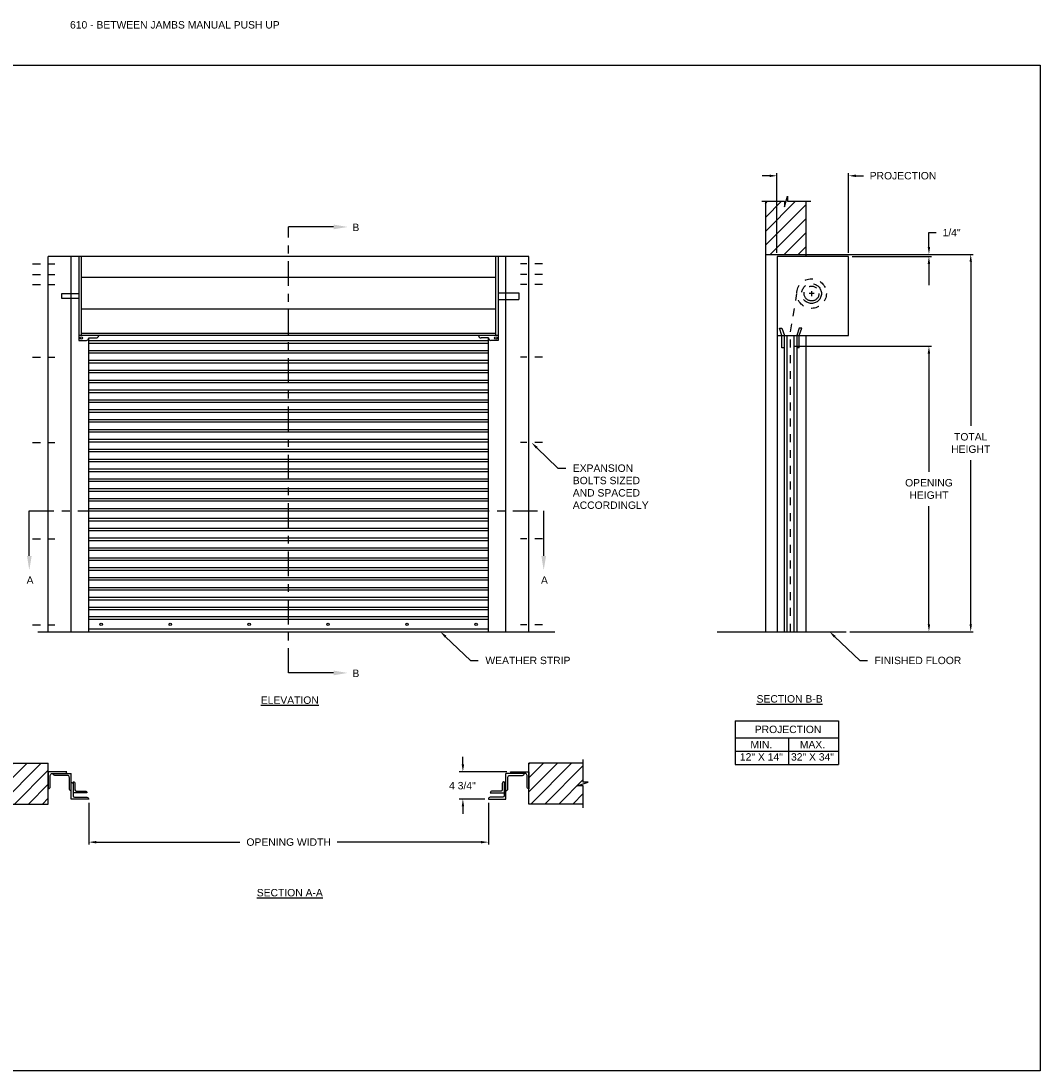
# Model space of a CAD drawing. Header units: inches. Extents: x 169.6 to 213.7, y 195.1 to 266.5.
# Tile 53 of 55: x 176.2 to 189.1, y 253.2 to 266.5. Entities that reach past the tile are written whole.
import ezdxf
from ezdxf import colors
from ezdxf.entities.mleader import LeaderData, LeaderLine
from ezdxf.math import Vec2, Vec3

# ---------------------------------------------------------------- set-up
doc = ezdxf.new("R2010")
doc.units = ezdxf.units.IN
doc.header["$LTSCALE"] = 0.25
doc.header["$MEASUREMENT"] = 0
for name, pattern in [('CENTER', [2, 1.25, -0.25, 0.25, -0.25]), ('CENTER2', [1.125, 0.75, -0.125, 0.125, -0.125]), ('HIDDEN', [0.375, 0.25, -0.125])]:
    doc.linetypes.add(name, pattern=pattern)
for name, color, linetype in [('ANNOTATIONS', 1, 'Continuous'), ('CRANK RH', 7, 'Continuous'), ('PUSH UP', 7, 'Continuous'), ('SECTION CUTS', 6, 'CENTER')]:
    doc.layers.add(name, color=color, linetype=linetype)
doc.styles.add('ARIAL', font='arial.ttf', dxfattribs={"height": 0.09375})
doc.styles.get("Standard").update_dxf_attribs({"font": 'romans.shx'})
doc.dimstyles.new('ARIAL', dxfattribs={"dimtxt": 0.09375, "dimasz": 0.09375, "dimexe": 0.03125, "dimexo": 0.046875, "dimgap": 0.09, "dimtad": 0, "dimtih": 1, "dimtoh": 1, "dimdec": 4, "dimzin": 0, "dimdsep": 46, "dimlunit": 4, "dimtxsty": 'ARIAL', "dimcen": 0.09, "dimadec": 0, "dimazin": 0, "dimtfac": 1, "dimtdec": 4, "dimtix": 1, "dimtofl": 0, "dimtmove": 0, "dimatfit": 3, "dimfxl": 0.18, "dimfrac": 2, "dimtolj": 1, "dimtzin": 0, "dimarcsym": 0})
doc.dimstyles.new('STANDARD$0', dxfattribs={"dimtxt": 0.09375, "dimasz": 0.09375, "dimexe": 0.03125, "dimexo": 0.046875, "dimgap": 0.09, "dimtad": 0, "dimtih": 1, "dimtoh": 1, "dimdec": 4, "dimzin": 0, "dimdsep": 46, "dimtxsty": 'ARIAL', "dimcen": 0.09, "dimadec": 0, "dimazin": 0, "dimtfac": 1, "dimtdec": 4, "dimtofl": 0, "dimtmove": 0, "dimatfit": 1, "dimfxl": 1, "dimtolj": 1, "dimtzin": 0, "dimarcsym": 0})
pattern_1 = [(45, (-19.06376, -0.2492), (-0.08838835, 0.08838835), [])]

# ---------------------------------------------------------------- blocks, each defined once
blk = doc.blocks.new('*D9')
at = {"layer": 'ANNOTATIONS', "color": 0, "lineweight": -2, "transparency": 16777216}
for p, q in [((187.652, 263.632), (187.652, 263.813)), ((187.652, 263.813), (187.745, 263.813)), ((186.142, 263.538), (187.683, 263.538)), ((186.68, 263.51), (187.683, 263.51)), ((187.652, 263.416), (187.652, 263.323))]:
    blk.add_line(p, q, dxfattribs=at)
at = {"layer": 'ANNOTATIONS', "color": 0, "transparency": 16777216}
for points in [[(187.636, 263.632), (187.667, 263.632), (187.652, 263.538)], [(187.636, 263.416), (187.667, 263.416), (187.652, 263.51)]]:
    blk.add_solid(points, dxfattribs=at)
at = {"layer": 'defpoints', "color": 0, "transparency": 16777216}
for p in [(186.095, 263.538), (187.652, 263.538), (186.634, 263.51)]:
    blk.add_point(p, dxfattribs=at)
at = {"layer": 'ANNOTATIONS', "color": 0, "transparency": 16777216, "insert": (187.939, 263.813), "char_height": 0.0938, "attachment_point": 5, "style": 'ARIAL'}
blk.add_mtext('\\A1;1/4"', dxfattribs=at)
blk = doc.blocks.new('*D8')
at = {"layer": 'ANNOTATIONS', "color": 0, "lineweight": -2, "transparency": 16777216}
for p, q in [((181.748, 257.08), (181.748, 257.174)), ((182.305, 256.986), (181.701, 256.986)), ((182.025, 256.64), (181.701, 256.64)), ((181.748, 256.547), (181.748, 256.453))]:
    blk.add_line(p, q, dxfattribs=at)
at = {"layer": 'ANNOTATIONS', "color": 0, "transparency": 16777216}
for points in [[(181.733, 257.08), (181.764, 257.08), (181.748, 256.986)], [(181.733, 256.547), (181.764, 256.547), (181.748, 256.64)]]:
    blk.add_solid(points, dxfattribs=at)
at = {"layer": 'defpoints', "color": 0, "transparency": 16777216}
for p in [(182.352, 256.986), (181.748, 256.64), (182.072, 256.64)]:
    blk.add_point(p, dxfattribs=at)
at = {"layer": 'ANNOTATIONS', "color": 0, "transparency": 16777216, "insert": (181.742, 256.81), "char_height": 0.0938, "attachment_point": 5, "style": 'ARIAL'}
blk.add_mtext('\\A1;4 3/4"', dxfattribs=at)
blk = doc.blocks.new('*D10')
at = {"layer": 'ANNOTATIONS', "color": 0, "lineweight": -2, "transparency": 16777216}
for p, q in [((177.009, 256.594), (177.009, 256.064)), ((182.072, 256.594), (182.072, 256.064)), ((177.103, 256.095), (178.924, 256.095)), ((181.978, 256.095), (180.157, 256.095))]:
    blk.add_line(p, q, dxfattribs=at)
at = {"layer": 'ANNOTATIONS', "color": 0, "transparency": 16777216}
for points in [[(177.103, 256.11), (177.103, 256.079), (177.009, 256.095)], [(181.978, 256.11), (181.978, 256.079), (182.072, 256.095)]]:
    blk.add_solid(points, dxfattribs=at)
at = {"layer": 'defpoints', "color": 0, "transparency": 16777216}
for p in [(177.009, 256.64), (182.072, 256.64), (182.072, 256.095)]:
    blk.add_point(p, dxfattribs=at)
at = {"layer": 'ANNOTATIONS', "color": 0, "transparency": 16777216, "insert": (179.541, 256.095), "char_height": 0.09375, "attachment_point": 5, "style": 'ARIAL'}
blk.add_mtext('\\A1;OPENING WIDTH', dxfattribs=at)
blk = doc.blocks.new('*D11')
at = {"layer": 'ANNOTATIONS', "color": 0, "lineweight": -2, "transparency": 16777216}
for p, q in [((185.634, 264.533), (185.54, 264.533)), ((185.727, 263.557), (185.727, 264.564)), ((186.634, 263.557), (186.634, 264.564)), ((186.727, 264.533), (186.821, 264.533))]:
    blk.add_line(p, q, dxfattribs=at)
at = {"layer": 'ANNOTATIONS', "color": 0, "transparency": 16777216}
for points in [[(185.634, 264.548), (185.634, 264.517), (185.727, 264.533)], [(186.727, 264.548), (186.727, 264.517), (186.634, 264.533)]]:
    blk.add_solid(points, dxfattribs=at)
at = {"layer": 'defpoints', "color": 0, "transparency": 16777216}
for p in [(186.634, 264.533), (185.727, 263.51), (186.634, 263.51)]:
    blk.add_point(p, dxfattribs=at)
at = {"layer": 'ANNOTATIONS', "color": 0, "transparency": 16777216, "insert": (187.323, 264.533), "char_height": 0.09375, "attachment_point": 5, "style": 'ARIAL'}
blk.add_mtext('\\A1;PROJECTION', dxfattribs=at)
blk = doc.blocks.new('*D12')
at = {"layer": 'ANNOTATIONS', "color": 0, "lineweight": -2, "transparency": 16777216}
for p, q in [((186.142, 263.538), (188.213, 263.538)), ((188.181, 263.444), (188.181, 261.367)), ((188.181, 258.854), (188.181, 260.932)), ((186.649, 258.76), (188.213, 258.76))]:
    blk.add_line(p, q, dxfattribs=at)
at = {"layer": 'ANNOTATIONS', "color": 0, "transparency": 16777216}
for points in [[(188.166, 263.444), (188.197, 263.444), (188.181, 263.538)], [(188.166, 258.854), (188.197, 258.854), (188.181, 258.76)]]:
    blk.add_solid(points, dxfattribs=at)
at = {"layer": 'defpoints', "color": 0, "transparency": 16777216}
for p in [(186.095, 263.538), (186.602, 258.76), (188.181, 258.76)]:
    blk.add_point(p, dxfattribs=at)
at = {"layer": 'ANNOTATIONS', "color": 0, "transparency": 16777216, "insert": (188.181, 261.149), "char_height": 0.0938, "attachment_point": 5, "style": 'ARIAL'}
blk.add_mtext('\\A1;TOTAL \\PHEIGHT', dxfattribs=at)
blk = doc.blocks.new('*D13')
at = {"layer": 'ANNOTATIONS', "color": 0, "lineweight": -2, "transparency": 16777216}
for p, q in [((185.945, 262.374), (187.683, 262.374)), ((187.652, 262.281), (187.652, 260.785)), ((187.652, 258.854), (187.652, 260.35)), ((186.649, 258.76), (187.683, 258.76))]:
    blk.add_line(p, q, dxfattribs=at)
at = {"layer": 'ANNOTATIONS', "color": 0, "transparency": 16777216}
for points in [[(187.636, 262.281), (187.667, 262.281), (187.652, 262.374)], [(187.636, 258.854), (187.667, 258.854), (187.652, 258.76)]]:
    blk.add_solid(points, dxfattribs=at)
at = {"layer": 'defpoints', "color": 0, "transparency": 16777216}
for p in [(185.898, 262.374), (187.652, 262.374), (186.602, 258.76)]:
    blk.add_point(p, dxfattribs=at)
at = {"layer": 'ANNOTATIONS', "color": 0, "transparency": 16777216, "insert": (187.652, 260.567), "char_height": 0.09375, "attachment_point": 5, "style": 'ARIAL'}
blk.add_mtext('\\A1;OPENING\\PHEIGHT', dxfattribs=at)

msp = doc.modelspace()

# ---------------------------------------------------------------- hatches: boundary and pattern name
at = {"layer": 'PUSH UP', "linetype": 'Continuous'}
h = msp.add_hatch(dxfattribs=at)
h.set_pattern_fill('ANSI31', color=256, style=0)
h.set_pattern_definition([(45, (-19.06376, -0.74123), (-0.088388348, 0.088388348), [])])
h.paths.add_polyline_path([(186.09507, 264.80529), (186.09507, 264.20957), (185.85858, 264.20957), (185.85858, 264.27423), (185.82016, 264.14087), (185.82016, 264.20957), (185.57945, 264.20957), (185.57945, 264.98958)])
h.paths.add_polyline_path([(185.57945, 264.98958), (185.57945, 263.53816), (186.09507, 263.53816), (186.09507, 264.79152), (186.09507, 264.80529)])
at = {"layer": 'PUSH UP'}
h = msp.add_hatch(dxfattribs=at)
h.set_pattern_fill('ANSI31', color=256, style=0)
h.set_pattern_definition(pattern_1)
h.paths.add_polyline_path([(176.49639, 257.09327), (175.80889, 257.09327), (175.80889, 256.85607), (175.74478, 256.85607), (175.88685, 256.80916), (175.80889, 256.80916), (175.80889, 256.57764), (176.49639, 256.57764), (176.49639, 256.74015)])
h = msp.add_hatch(dxfattribs=at)
h.set_pattern_fill('ANSI31', color=256, style=0)
h.set_pattern_definition(pattern_1)
h.paths.add_polyline_path([(183.33644, 256.85607), (183.27233, 256.85607), (183.27233, 257.09327), (182.58483, 257.09327), (182.58483, 256.57764), (182.60301, 256.57764), (183.27233, 256.57764), (183.27233, 256.80916), (183.19437, 256.80916)])

# ---------------------------------------------------------------- linework, layer by layer
at = {"layer": 'ANNOTATIONS'}
for p, q in [((186.10258, 263.53816), (188.17142, 263.53816)), ((186.68045, 263.51018), (187.68287, 263.51018)), ((187.65162, 263.41643), (187.65162, 263.14804)), ((185.19849, 257.62905), (185.19849, 257.07768)), ((185.19849, 257.62905), (186.50626, 257.62905)), ((186.50626, 257.62905), (186.50626, 257.07768)), ((185.19849, 257.41758), (186.50626, 257.41758)), ((185.87135, 257.41758), (185.87135, 257.07768)), ((185.19849, 257.24763), (186.50626, 257.24763)), ((185.19849, 257.07768), (186.50626, 257.07768))]:
    msp.add_line(p, q, dxfattribs=at)
msp.add_solid([(187.636, 263.41643), (187.66725, 263.41643), (187.65162, 263.51018)], dxfattribs=at)
at = {"layer": 'CRANK RH', "linetype": 'Continuous'}
for p, q in [((185.53306, 264.20957), (185.82016, 264.20957)), ((185.82016, 264.14087), (185.85858, 264.27423)), ((185.82016, 264.20957), (185.82016, 264.14087)), ((185.85858, 264.27423), (185.85858, 264.20957)), ((185.85858, 264.20957), (186.15377, 264.20957))]:
    msp.add_line(p, q, dxfattribs=at)
at = {"layer": 'defpoints'}
msp.add_lwpolyline([(189.05875, 253.19707), (169.58887, 253.19707), (169.58887, 265.93218), (189.05875, 265.93218)], close=True, dxfattribs=at)
at = {"layer": 'PUSH UP', "linetype": 'Continuous'}
for p, q in [((185.57945, 264.20957), (185.57945, 258.76018)), ((186.09507, 263.51018), (186.09507, 264.20957)), ((185.57945, 263.53816), (186.09507, 263.53816)), ((176.49639, 258.76018), (176.49639, 263.51018)), ((176.78723, 258.76018), (176.78723, 263.51018)), ((182.29399, 258.76018), (182.29399, 263.51018)), ((182.58483, 258.76018), (182.58483, 263.51018)), ((185.72733, 263.51018), (185.72733, 258.76018)), ((186.63358, 263.51018), (185.72733, 263.51018)), ((186.63358, 262.51018), (186.63358, 263.51018)), ((182.16561, 263.24391), (176.91561, 263.24391)), ((176.66561, 263.04143), (176.88436, 263.04143)), ((176.66561, 262.97893), (176.66561, 263.04143)), ((176.88436, 262.97893), (176.66561, 262.97893)), ((182.16561, 262.84225), (176.91561, 262.84225)), ((185.78983, 262.51018), (185.75858, 262.60393)), ((185.75858, 262.60393), (185.78983, 262.60393)), ((185.78983, 262.60393), (185.82108, 262.51018)), ((186.00858, 262.60393), (185.97733, 262.51018)), ((186.00858, 262.51018), (186.03983, 262.60393)), ((186.03983, 262.60393), (186.00858, 262.60393)), ((176.91561, 262.54143), (182.16561, 262.54143)), ((177.00936, 258.76018), (177.00936, 262.47893)), ((182.07186, 258.76018), (182.07186, 262.47893)), ((185.72733, 262.51018), (186.63358, 262.51018)), ((185.78983, 262.35393), (185.78983, 262.51018)), ((185.82108, 258.76018), (185.82108, 262.51018)), ((185.85233, 262.51018), (185.85233, 258.76018)), ((185.94608, 258.76018), (185.94608, 262.51018)), ((185.97733, 262.51018), (185.97733, 258.76018)), ((186.00858, 262.35393), (186.00858, 262.51018)), ((186.09507, 258.76018), (186.09507, 262.51018)), ((185.82108, 262.35393), (185.78983, 262.35393)), ((186.00858, 262.35393), (185.97733, 262.35393)), ((184.9711, 258.76018), (186.60233, 258.76018)), ((183.27233, 256.85607), (183.27233, 257.14014)), ((176.78723, 256.6405), (176.78723, 256.96298)), ((182.29399, 256.6405), (182.29399, 256.96298)), ((182.5457, 256.96298), (182.29399, 256.96298)), ((183.19437, 256.80916), (183.33644, 256.85607)), ((183.27233, 256.80916), (183.19437, 256.80916)), ((183.33644, 256.85607), (183.27233, 256.85607)), ((183.27233, 256.53077), (183.27233, 256.80916))]:
    msp.add_line(p, q, dxfattribs=at)
at = {"layer": 'PUSH UP', "linetype": 'CENTER2', "ltscale": 0.5}
for p, q in [((176.29602, 263.41643), (176.57762, 263.41643)), ((182.75804, 263.41643), (182.47644, 263.41643)), ((176.29602, 263.28083), (176.57762, 263.28083)), ((182.75804, 263.28083), (182.47644, 263.28083)), ((176.29602, 263.15467), (176.57762, 263.15467)), ((182.75804, 263.15467), (182.47644, 263.15467)), ((176.29602, 262.23796), (176.57762, 262.23796)), ((182.75804, 262.23796), (182.47644, 262.23796)), ((176.29602, 261.15395), (176.57762, 261.15395)), ((182.75804, 261.15395), (182.47644, 261.15395)), ((176.29602, 259.9352), (176.57762, 259.9352)), ((182.75804, 259.9352), (182.47644, 259.9352)), ((176.29602, 258.84766), (176.57762, 258.84766)), ((182.75804, 258.84766), (182.47644, 258.84766))]:
    msp.add_line(p, q, dxfattribs=at)
at = {"layer": 'PUSH UP'}
for p, q in [((182.58483, 263.51018), (176.49639, 263.51018)), ((176.88436, 263.51018), (176.88436, 262.44768)), ((176.91561, 262.51018), (176.91561, 263.51018)), ((182.16561, 262.51018), (182.16561, 263.51018)), ((182.19686, 263.51018), (182.19686, 262.44768)), ((182.19686, 263.04949), (182.45775, 263.04949)), ((182.45775, 263.04949), (182.45775, 262.96665)), ((182.19686, 262.96665), (182.45775, 262.96665)), ((182.19686, 262.51018), (176.88436, 262.51018)), ((177.00936, 262.47893), (177.10311, 262.47893)), ((177.00936, 262.44768), (177.00936, 262.47893)), ((182.07186, 262.47893), (181.97811, 262.47893)), ((182.07186, 262.44768), (182.07186, 262.47893)), ((176.88436, 262.44768), (176.97811, 262.44768)), ((177.00936, 262.4465), (182.07186, 262.4465)), ((177.00936, 262.41525), (182.07186, 262.41525)), ((182.19686, 262.44768), (182.10311, 262.44768)), ((177.00936, 262.3215), (182.07186, 262.3215)), ((177.00936, 262.29025), (182.07186, 262.29025)), ((177.00936, 262.1965), (182.07186, 262.1965)), ((177.00936, 262.16525), (182.07186, 262.16525)), ((177.00936, 262.0715), (182.07186, 262.0715)), ((177.00936, 262.04025), (182.07186, 262.04025)), ((177.00936, 261.9465), (182.07186, 261.9465)), ((177.00936, 261.91525), (182.07186, 261.91525)), ((177.00936, 261.8215), (182.07186, 261.8215)), ((177.00936, 261.79025), (182.07186, 261.79025)), ((177.00936, 261.6965), (182.07186, 261.6965)), ((177.00936, 261.66525), (182.07186, 261.66525)), ((177.00936, 261.5715), (182.07186, 261.5715)), ((177.00936, 261.54025), (182.07186, 261.54025)), ((177.00936, 261.4465), (182.07186, 261.4465)), ((177.00936, 261.41525), (182.07186, 261.41525)), ((177.00936, 261.3215), (182.07186, 261.3215)), ((177.00936, 261.29025), (182.07186, 261.29025)), ((177.00936, 261.1965), (182.07186, 261.1965)), ((177.00936, 261.16525), (182.07186, 261.16525)), ((177.00936, 261.0715), (182.07186, 261.0715)), ((177.00936, 261.04025), (182.07186, 261.04025)), ((177.00936, 260.9465), (182.07186, 260.9465)), ((177.00936, 260.91525), (182.07186, 260.91525)), ((177.00936, 260.8215), (182.07186, 260.8215)), ((177.00936, 260.79025), (182.07186, 260.79025)), ((177.00936, 260.6965), (182.07186, 260.6965)), ((177.00936, 260.66525), (182.07186, 260.66525)), ((177.00936, 260.5715), (182.07186, 260.5715)), ((177.00936, 260.54025), (182.07186, 260.54025)), ((177.00936, 260.4465), (182.07186, 260.4465)), ((177.00936, 260.41525), (182.07186, 260.41525)), ((177.00936, 260.3215), (182.07186, 260.3215)), ((177.00936, 260.29025), (182.07186, 260.29025)), ((177.00936, 260.1965), (182.07186, 260.1965)), ((177.00936, 260.16525), (182.07186, 260.16525)), ((177.00936, 260.0715), (182.07186, 260.0715)), ((177.00936, 260.04025), (182.07186, 260.04025)), ((177.00936, 259.9465), (182.07186, 259.9465)), ((177.00936, 259.91525), (182.07186, 259.91525)), ((177.00936, 259.8215), (182.07186, 259.8215)), ((177.00936, 259.79025), (182.07186, 259.79025)), ((177.00936, 259.6965), (182.07186, 259.6965)), ((177.00936, 259.66525), (182.07186, 259.66525)), ((177.00936, 259.5715), (182.07186, 259.5715)), ((177.00936, 259.54025), (182.07186, 259.54025)), ((177.00936, 259.4465), (182.07186, 259.4465)), ((177.00936, 259.41525), (182.07186, 259.41525)), ((177.00936, 259.3215), (182.07186, 259.3215)), ((177.00936, 259.29025), (182.07186, 259.29025)), ((177.00936, 259.1965), (182.07186, 259.1965)), ((177.00936, 259.16525), (182.07186, 259.16525)), ((177.00936, 259.0715), (182.07186, 259.0715)), ((177.00936, 259.04025), (182.07186, 259.04025)), ((182.07186, 258.9465), (177.00936, 258.9465)), ((182.07186, 258.91525), (177.00936, 258.91525)), ((176.36329, 258.76018), (182.91086, 258.76018)), ((182.07186, 258.79143), (177.00936, 258.79143)), ((175.80889, 257.09327), (176.49639, 257.09327)), ((176.49639, 256.57764), (176.49639, 257.09327)), ((182.58483, 256.57764), (182.58483, 257.09327)), ((183.27233, 257.09327), (182.58483, 257.09327)), ((175.80889, 256.57764), (176.49639, 256.57764)), ((183.27233, 256.57764), (182.58483, 256.57764))]:
    msp.add_line(p, q, dxfattribs=at)
at = {"layer": 'PUSH UP', "linetype": 'HIDDEN'}
for p, q in [((185.89786, 262.55807), (185.97998, 263.04157)), ((185.89786, 258.76018), (185.89786, 262.55807))]:
    msp.add_line(p, q, dxfattribs=at)
at = {"layer": 'PUSH UP', "linetype": 'CENTER'}
for p, q in [((186.19608, 263.04143), (186.13358, 263.04143)), ((186.16483, 263.07268), (186.16483, 263.01018))]:
    msp.add_line(p, q, dxfattribs=at)
at = {"layer": 'PUSH UP', "linetype": 'Continuous'}
for points in [[(176.70549, 256.96298, 0.41421356), (176.729, 256.98649), (176.49639, 256.98649), (176.49639, 256.7718, 0.41421356), (176.5199, 256.79531), (176.5199, 256.93128, -0.23306277), (176.53552, 256.96298), (176.78723, 256.96298)], [(176.78723, 256.74828, -0.41421356), (176.76372, 256.7718), (176.76372, 256.90776, 0.23306277), (176.7481, 256.93947), (176.57813, 256.93947, -0.41421356), (176.55462, 256.96298)], [(182.29399, 256.74828, 0.41421356), (182.3175, 256.7718), (182.3175, 256.90776, -0.23306277), (182.33312, 256.93947), (182.50309, 256.93947, 0.41421356), (182.5266, 256.96298)], [(182.37573, 256.96298, -0.41421356), (182.35222, 256.98649), (182.58483, 256.98649), (182.58483, 256.7718, -0.41421356), (182.56132, 256.79531), (182.56132, 256.93128, 0.23306277), (182.5457, 256.96298)], [(176.81074, 256.85966), (176.81074, 256.67963, 0.41421356), (176.82637, 256.66401), (176.98585, 256.66401, -0.41421356), (177.00936, 256.6405), (176.78723, 256.6405)], [(176.78723, 256.85282, -0.41421356), (176.81074, 256.82931)], [(176.81074, 256.85966, -0.41421356), (176.83425, 256.83615), (176.83425, 256.75788, 0.41421356), (176.84988, 256.74225), (176.96234, 256.74225, -0.41421356), (176.98585, 256.71874), (176.81074, 256.71874)], [(182.27048, 256.85966), (182.27048, 256.67963, -0.41421356), (182.25485, 256.66401), (182.09537, 256.66401, 0.41421356), (182.07186, 256.6405), (182.29399, 256.6405)], [(182.27048, 256.85966, 0.41421356), (182.24697, 256.83615), (182.24697, 256.75788, -0.41421356), (182.23134, 256.74225), (182.11888, 256.74225, 0.41421356), (182.09537, 256.71874), (182.27048, 256.71874)], [(182.29399, 256.85282, 0.41421356), (182.27048, 256.82931)]]:
    msp.add_lwpolyline(points, format="xyb", dxfattribs=at)
at = {"layer": 'PUSH UP', "linetype": 'HIDDEN'}
msp.add_circle((186.16483, 263.04143), 0.1875, dxfattribs=at)
at = {"layer": 'PUSH UP', "linetype": 'CENTER'}
for radius in [0.125, 0.09375]:
    msp.add_circle((186.16483, 263.04143), radius, dxfattribs=at)
at = {"layer": 'PUSH UP'}
for centre in [(176.91561, 262.47893), (182.16561, 262.47893)]:
    msp.add_circle(centre, 0.01562, dxfattribs=at)
at = {"layer": 'PUSH UP', "linetype": 'Continuous'}
for centre in [(177.16561, 258.85393), (178.04061, 258.85393), (179.04061, 258.85393), (180.04061, 258.85393), (181.04061, 258.85393), (181.91561, 258.85393)]:
    msp.add_circle(centre, 0.01562, dxfattribs=at)
for centre, start, end in [((176.97811, 262.47893), 270, 0), ((177.10311, 262.51018), 270, 0), ((181.97811, 262.51018), 180, 270), ((182.10311, 262.47893), 180, 270)]:
    msp.add_arc(centre, 0.03125, start, end, dxfattribs=at)
at = {"layer": 'SECTION CUTS'}
for p, q in [((179.54061, 258.23759), (179.54061, 263.88486)), ((176.25579, 260.28843), (182.77174, 260.28843))]:
    msp.add_line(p, q, dxfattribs=at)

# ---------------------------------------------------------------- texts
at = {"layer": 'ANNOTATIONS', "insert": (176.77122, 266.4912), "char_height": 0.09375, "width": 6.6097632, "attachment_point": 1, "line_spacing_factor": 0.86134, "style": 'ARIAL'}
msp.add_mtext('610 - BETWEEN JAMBS MANUAL PUSH UP', dxfattribs=at)
at = {"layer": 'ANNOTATIONS', "char_height": 0.09375, "attachment_point": 2, "style": 'ARIAL'}
for s, insert, width in [('{\\LELEVATION}', (179.55534, 257.94019), 3.0834986), ('{\\LSECTION B-B}', (185.88675, 257.95615), 1.3823677), ('{\\LSECTION A-A}', (179.55534, 255.50236), 1.3823677)]:
    msp.add_mtext(s, dxfattribs=dict(at, insert=insert, width=width))
for s, width, insert in [('PROJECTION ', 1.7594917, (185.86718, 257.56962)), ('MIN.\\P12" X 14" ', 0.6711642, (185.52906, 257.37763)), ('MAX.\\P32" X 34"', 0.6567117, (186.17649, 257.37763))]:
    msp.add_mtext_dynamic_manual_height_columns(s, width=width, gutter_width=1.36268, heights=[0], dxfattribs=dict(at, insert=insert))
at = {"layer": 'SECTION CUTS', "style": 'ARIAL'}
for s, p in [('B', (180.34864, 263.83316)), ('A', (176.22131, 259.36599)), ('A', (182.73726, 259.36599)), ('B', (180.34864, 258.1859))]:
    msp.add_text(s, height=0.09375, dxfattribs=at).set_placement(p)

# ---------------------------------------------------------------- dimensions: what is measured, and where the dimension line sits
at = {"layer": 'ANNOTATIONS'}
for base, p1, p2, text, picture, middle in [((186.63358, 264.5325), (185.72733, 263.51018), (186.63358, 263.51018), 'PROJECTION', '*D11', (187.32269, 264.5325)), ((182.07186, 256.09482), (177.00936, 256.6405), (182.07186, 256.6405), 'OPENING WIDTH', '*D10', (179.54061, 256.09482))]:
    dim = msp.add_linear_dim(base=base, p1=p1, p2=p2, text=text, dimstyle='STANDARD$0', dxfattribs=at)
    dim.commit()
    dim.dimension.update_dxf_attribs({"geometry": picture, "text_midpoint": middle})
dim = msp.add_linear_dim(base=(187.65162, 263.53816), p1=(186.63358, 263.51018), p2=(186.09507, 263.53816), angle=90, text='1/4"', dimstyle='ARIAL', dxfattribs=at)
dim.commit()
dim.dimension.update_dxf_attribs({"geometry": '*D9', "text_midpoint": (187.93945, 263.81272), "dimtype": 160})
for base, p1, p2, text, picture, middle in [((188.1815, 258.76018), (186.09507, 263.53816), (186.60233, 258.76018), 'TOTAL \\PHEIGHT', '*D12', (188.1815, 261.14917)), ((187.65162, 262.37448), (186.60233, 258.76018), (185.89786, 262.37448), 'OPENING\\PHEIGHT', '*D13', (187.65162, 260.56733))]:
    dim = msp.add_linear_dim(base=base, p1=p1, p2=p2, angle=90, text=text, dimstyle='STANDARD$0', dxfattribs=at)
    dim.commit()
    dim.dimension.update_dxf_attribs({"geometry": picture, "text_midpoint": middle})
dim = msp.add_linear_dim(base=(181.74821, 256.6405), p1=(182.35222, 256.98649), p2=(182.07186, 256.6405), angle=90, text='4 3/4"', dimstyle='STANDARD$0', override={"dimtxt": 0.09375, "dimasz": 0.09375, "dimexe": 0.046875, "dimgap": 0.0625, "dimlunit": 4, "dimtxsty": 'ARIAL', "dimcen": 0.089844, "dimtmove": 2, "dimfxl": 0.18, "dimfrac": 2}, dxfattribs=at)
dim.commit()
dim.dimension.update_dxf_attribs({"geometry": '*D8', "text_midpoint": (181.74207, 256.80952), "dimtype": 160})

# ---------------------------------------------------------------- leaders
ml = msp.add_multileader_mtext('Standard', dxfattribs=at)
ml.set_content('EXPANSION BOLTS SIZED AND SPACED ACCORDINGLY', color=256, style='ARIAL')
ml.set_leader_properties()
ml.build(insert=Vec2(0, 0))
ml.multileader.update_dxf_attribs({"dogleg_length": 0.36, "arrow_head_size": 0.09375})
ctx = ml.context
ctx.base_point, ctx.char_height, ctx.arrow_head_size, ctx.landing_gap_size, ctx.plane_origin = Vec3(183.05044, 260.82987), 0.09375, 0.09375, 0.09, Vec3(179.69943, 260.39664)
notes = []
notes.append((ctx, [(0, (1, 1, 0), (182.95248, 260.82987), (1, 0), 0.09796, [(0, [(182.61724, 261.15395)], 0, [])])]))
ctx.mtext.insert, ctx.mtext.width, ctx.mtext.flow_direction = Vec3(183.14044, 260.87754), 1.0279765, 5
ml = msp.add_multileader_mtext('Standard', dxfattribs=at)
ml.set_content('WEATHER STRIP', color=256, style='ARIAL')
ml.set_leader_properties()
ml.build(insert=Vec2(0, 0))
ml.multileader.update_dxf_attribs({"dogleg_length": 0.36, "arrow_head_size": 0.09375})
ctx = ml.context
ctx.base_point, ctx.char_height, ctx.arrow_head_size, ctx.landing_gap_size, ctx.plane_origin = Vec3(181.94345, 258.39534), 0.09375, 0.09375, 0.09, Vec3(181.15841, 257.96211)
notes.append((ctx, [(0, (1, 1, 0), (181.84549, 258.39534), (1, 0), 0.09796, [(0, [(181.46132, 258.7614)], 0, [])])]))
ctx.mtext.insert, ctx.mtext.flow_direction = Vec3(182.03345, 258.44301), 5
ml = msp.add_multileader_mtext('Standard', dxfattribs=at)
ml.set_content('FINISHED FLOOR', color=256, style='ARIAL')
ml.set_leader_properties()
ml.build(insert=Vec2(0, 0))
ml.multileader.update_dxf_attribs({"dogleg_length": 0.36, "arrow_head_size": 0.09375})
ctx = ml.context
ctx.base_point, ctx.char_height, ctx.arrow_head_size, ctx.landing_gap_size, ctx.plane_origin = Vec3(186.87277, 258.39534), 0.09375, 0.09375, 0.09, Vec3(186.08773, 257.96211)
notes.append((ctx, [(0, (1, 1, 0), (186.77481, 258.39534), (1, 0), 0.09796, [(0, [(186.39064, 258.7614)], 0, [])])]))
ctx.mtext.insert, ctx.mtext.flow_direction = Vec3(186.96277, 258.44301), 5
at = {"layer": 'SECTION CUTS'}
ml = msp.add_multileader_mtext('Standard', dxfattribs=at)
ml.set_content('', color=256)
ml.set_leader_properties()
ml.build(insert=Vec2(0, 0))
ml.multileader.update_dxf_attribs({"dogleg_length": 0, "arrow_head_size": 0.18})
ctx = ml.context
ctx.base_point, ctx.char_height, ctx.arrow_head_size, ctx.landing_gap_size, ctx.plane_origin, ctx.plane_x_axis, ctx.plane_y_axis = Vec3(179.54061, 263.88486), 0.18, 0.18, 0, Vec3(180.29013, 263.88486), Vec3(0, 1), Vec3(-1, 0)
notes.append((ctx, [(0, (1, 1, 0), (179.54061, 263.88486), (1, 0), 0, [(0, [(180.29013, 263.88486)], 0, [])])]))
ctx.mtext.insert, ctx.mtext.text_direction, ctx.mtext.rotation, ctx.mtext.flow_direction = Vec3(179.45061, 263.88486), Vec3(0, 1), 1.57079633, 5
ml = msp.add_multileader_mtext('Standard', dxfattribs=at)
ml.set_content('', color=256)
ml.set_leader_properties()
ml.build(insert=Vec2(0, 0))
ml.multileader.update_dxf_attribs({"dogleg_length": 0, "arrow_head_size": 0.18})
ctx = ml.context
ctx.base_point, ctx.char_height, ctx.arrow_head_size, ctx.landing_gap_size, ctx.plane_origin = Vec3(176.25579, 260.28843), 0.18, 0.18, 0, Vec3(176.25579, 259.53891)
notes.append((ctx, [(0, (1, 1, 0), (176.25579, 260.28843), (1, 0), 0, [(0, [(176.25579, 259.53891)], 0, [])])]))
ctx.mtext.insert, ctx.mtext.flow_direction = Vec3(176.25579, 260.37843), 5
ml = msp.add_multileader_mtext('Standard', dxfattribs=at)
ml.set_content('', color=256)
ml.set_leader_properties()
ml.build(insert=Vec2(0, 0))
ml.multileader.update_dxf_attribs({"dogleg_length": 0, "arrow_head_size": 0.18})
ctx = ml.context
ctx.base_point, ctx.char_height, ctx.arrow_head_size, ctx.landing_gap_size, ctx.plane_origin = Vec3(182.77174, 260.28843), 0.18, 0.18, 0, Vec3(182.77174, 259.53891)
notes.append((ctx, [(0, (1, 1, 0), (182.77174, 260.28843), (1, 0), 0, [(0, [(182.77174, 259.53891)], 0, [])])]))
ctx.mtext.insert, ctx.mtext.flow_direction = Vec3(182.77174, 260.37843), 5
ml = msp.add_multileader_mtext('Standard', dxfattribs=at)
ml.set_content('', color=256)
ml.set_leader_properties()
ml.build(insert=Vec2(0, 0))
ml.multileader.update_dxf_attribs({"dogleg_length": 0, "arrow_head_size": 0.18})
ctx = ml.context
ctx.base_point, ctx.char_height, ctx.arrow_head_size, ctx.landing_gap_size, ctx.plane_origin, ctx.plane_x_axis, ctx.plane_y_axis = Vec3(179.54061, 258.23759), 0.18, 0.18, 0, Vec3(180.29013, 258.23759), Vec3(0, 1), Vec3(-1, 0)
notes.append((ctx, [(0, (1, 1, 0), (179.54061, 258.23759), (1, 0), 0, [(0, [(180.29013, 258.23759)], 0, [])])]))
ctx.mtext.insert, ctx.mtext.text_direction, ctx.mtext.rotation, ctx.mtext.flow_direction = Vec3(179.45061, 258.23759), Vec3(0, 1), 1.57079633, 5
for ctx, leaders in notes:
    for number, flags, end, landing, length, lines in leaders:
        leader = LeaderData()
        leader.index, (leader.has_last_leader_line, leader.has_dogleg_vector, leader.attachment_direction) = number, flags
        leader.last_leader_point, leader.dogleg_vector, leader.dogleg_length = Vec3(end), Vec3(landing), length
        for number, points, colour, breaks in lines:
            line = LeaderLine()
            line.index, line.vertices, line.color, line.breaks = number, Vec3.list(points), colors.encode_raw_color(colour), breaks
            leader.lines.append(line)
        ctx.leaders.append(leader)

doc.saveas('drawing.dxf')
